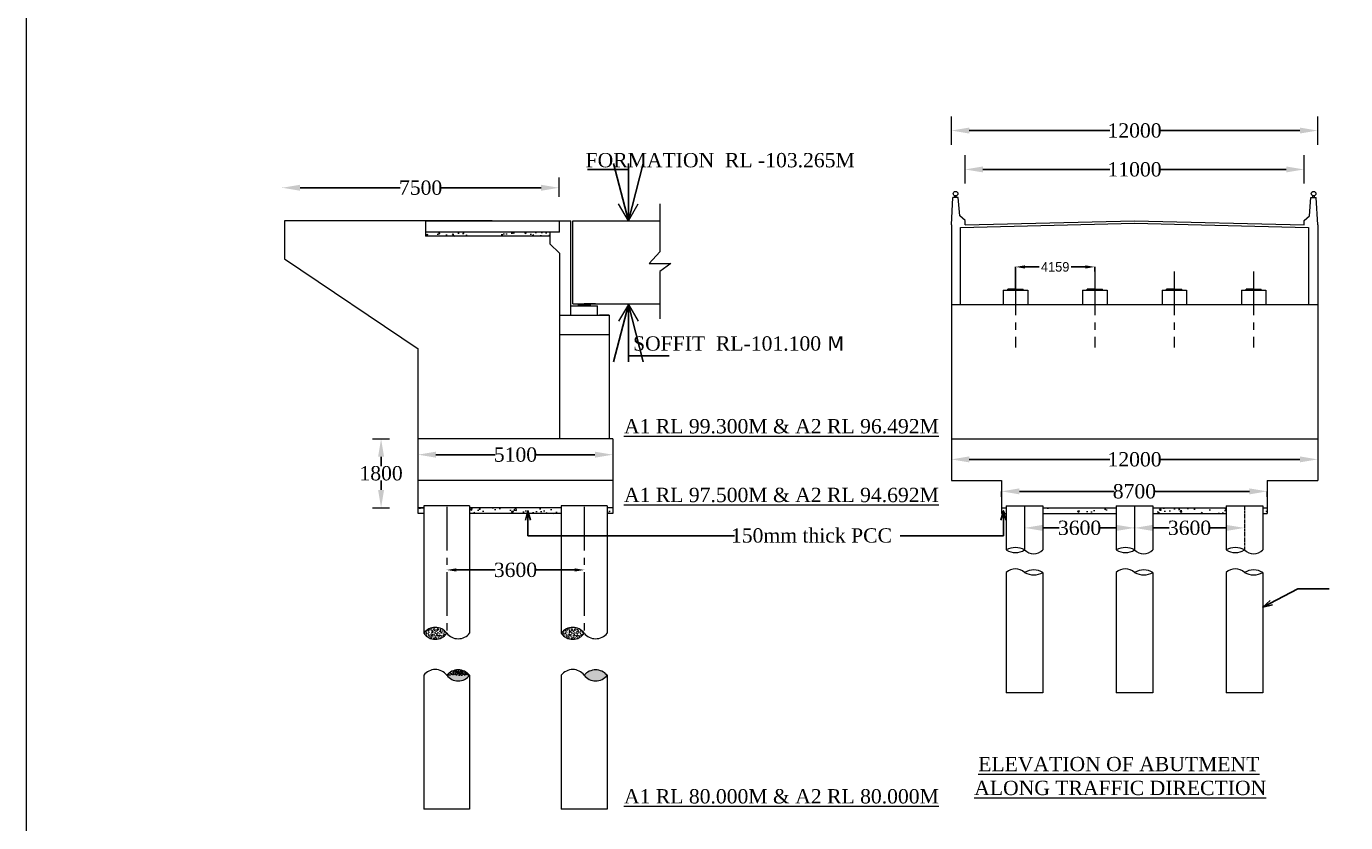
# Model space of a CAD drawing. Header units: millimetres. Extents: x -20950785 to 389010297, y -11535949 to 14056629.
# Tile 92 of 256: x 9974237 to 10043337, y -1575324 to -1533621. Entities that reach past the tile are written whole.
import ezdxf

# ---------------------------------------------------------------- set-up
doc = ezdxf.new("R2010")
doc.units = ezdxf.units.MM
doc.header["$LTSCALE"] = 60
doc.header["$MEASUREMENT"] = 0
doc.linetypes.add('CENTER2', pattern=[28.575, 19.05, -3.175, 3.175, -3.175])
doc.linetypes.add('CENTERX2', pattern=[4, 2.5, -0.5, 0.5, -0.5])
doc.styles.add('style1', font='txt.shx', dxfattribs={"height": 1})
doc.dimstyles.get("Standard").update_dxf_attribs({"dimtxt": 400, "dimasz": 215, "dimexe": 0.18, "dimexo": 0.0625, "dimgap": 0.09, "dimtad": 0, "dimtih": 1, "dimtoh": 1, "dimdec": 0, "dimzin": 4, "dimdsep": 46, "dimtxsty": 'Standard', "dimblk": 'OPEN90', "dimcen": 0, "dimadec": 0, "dimazin": 1, "dimtfac": 1, "dimtdec": 0, "dimtix": 1, "dimtofl": 0, "dimtmove": 0, "dimatfit": 3, "dimldrblk": 'OPEN30', "dimfxl": 1, "dimtolj": 1, "dimtzin": 0, "dimarcsym": 0})
pattern_1 = [(50, (2015996.6, -426799.9), (1075.89027, -94.1282), [112.5, -1237.5]), (355, (2015996.6, -426799.9), (-208.127, 1128.2882), [90, -990]), (100.451444, (2016086.2, -426807.8), (867.76327, 1034.15999), [95.61029, -1051.71317]), (46.1842, (2015996.6, -426499.9), (1600.862, -248.27892), [168.75, -1856.25]), (96.635635, (2016130, -426520.6), (1401.99292, 1461.1779), [143.4155, -1577.57064]), (351.184164, (2015996.6, -426500), (1401.99292, 1461.1779), [135, -1485]), (21, (2016146.6, -426574.9), (895.36058, -603.92834), [112.5, -1237.5]), (326, (2016146.6, -426574.9), (364.973, 1087.72507), [90, -990]), (71.451445, (2016221.2, -426625.3), (1260.33357, 483.79673), [95.61029, -1051.71317]), (37.5, (2015996.56, -426799.93), (18.239783, 499.34078), [0, -978, 0, -1005, 0, -993.75]), (7.5, (2015996.56, -426799.9), (394.604306, 591.617568), [0, -573, 0, -955.5, 0, -378.75]), (327.5, (2015662.06, -426799.93), (800.733654, -33.832308), [0, -375, 0, -1170, 0, -1552.5]), (317.5, (2015512.06, -426799.9), (874.779254, 150.157473), [0, -487.5, 0, -777, 0, -1102.5])]
pattern_2 = [(50, (2011355.8, -878173.85), (215.1780548, -18.8256405), [22.5, -247.5]), (355, (2011355.8, -878173.85), (-41.6254, 225.65764), [18, -198]), (100.4514445, (2011373.73, -878175.42), (173.552654, 206.8319973), [19.1220576, -210.3426336]), (46.1842, (2011355.8, -878113.85), (320.172399, -49.655784), [33.75, -371.25]), (96.6356355, (2011382.48, -878118), (280.398584, 292.23558), [28.683103, -315.514128]), (351.184164, (2011355.8, -878113.85), (280.398584, 292.23558), [27, -297]), (21, (2011385.8, -878128.85), (179.0721156, -120.7856672), [22.5, -247.5]), (326, (2011385.8, -878128.85), (72.9945996, 217.5450135), [18, -198]), (71.4514447, (2011400.72, -878138.91), (252.066713, 96.759346), [19.122057, -210.3426336]), (37.5, (2011355.8, -878173.85), (3.6479566, 99.86815615), [0, -195.6, 0, -201, 0, -198.75]), (7.5, (2011355.8, -878173.85), (78.9208612, 118.3235136), [0, -114.6, 0, -191.1, 0, -75.75]), (327.5, (2011288.9, -878173.85), (160.14673085, -6.7664615), [0, -75, 0, -234, 0, -310.5]), (317.5, (2011258.9, -878173.85), (174.9558508, 30.0314947), [0, -97.5, 0, -155.4, 0, -220.5])]

# ---------------------------------------------------------------- blocks, each defined once
blk = doc.blocks.new('*D431')
at = {"color": 0, "linetype": 'Continuous', "lineweight": -2, "transparency": 16777216}
for p, q in [((9987639, -1542073), (9987639, -1542073)), ((9988574, -1542073), (9993820, -1542073)), ((10001200, -1542073), (9995954, -1542073)), ((10002135, -1542073), (10002135, -1542073))]:
    blk.add_line(p, q, dxfattribs=at)
at = {"color": 0, "linetype": 'Continuous', "lineweight": 9, "transparency": 16777216}
for points in [[(9988574, -1541917), (9988574, -1542229), (9987639, -1542073)], [(10001200, -1541917), (10001200, -1542229), (10002135, -1542073)]]:
    blk.add_solid(points, dxfattribs=at)
at = {"layer": 'Defpoints', "color": 0, "linetype": 'Continuous', "lineweight": 9, "transparency": 16777216}
for p in [(9987639, -1542073), (10002135, -1542073), (10002135, -1542073)]:
    blk.add_point(p, dxfattribs=at)
at = {"color": 0, "linetype": 'Continuous', "lineweight": 9, "transparency": 16777216, "insert": (9994887, -1542073), "char_height": 500, "attachment_point": 5}
blk.add_mtext('\\A1;{\\fTimes New Roman|b0|i0|c0|p18;\\H1.5x;7500}', dxfattribs=at)
blk = doc.blocks.new('*D440')
at = {"color": 0, "linetype": 'Continuous', "lineweight": -2, "transparency": 16777216}
for p, q in [((10023405, -1541114), (10023405, -1541113)), ((10024340, -1541114), (10030983, -1541114)), ((10040225, -1541114), (10033582, -1541114)), ((10041160, -1541114), (10041160, -1541113))]:
    blk.add_line(p, q, dxfattribs=at)
at = {"color": 0, "linetype": 'Continuous', "lineweight": 9, "transparency": 16777216}
for points in [[(10024340, -1540958), (10024340, -1541269), (10023405, -1541114)], [(10040225, -1540958), (10040225, -1541269), (10041160, -1541114)]]:
    blk.add_solid(points, dxfattribs=at)
at = {"layer": 'Defpoints', "color": 0, "linetype": 'Continuous', "lineweight": 9, "transparency": 16777216}
for p in [(10023405, -1541114), (10041160, -1541114), (10041160, -1541114)]:
    blk.add_point(p, dxfattribs=at)
at = {"color": 0, "linetype": 'Continuous', "lineweight": 9, "transparency": 16777216, "insert": (10032282, -1541114), "char_height": 500, "attachment_point": 5}
blk.add_mtext('\\A1;{\\fTimes New Roman|b0|i0|c0|p18;\\H1.5x;11000}', dxfattribs=at)
blk = doc.blocks.new('*D441')
at = {"color": 0, "linetype": 'Continuous', "lineweight": -2, "transparency": 16777216}
for p, q in [((10022685, -1539077), (10022685, -1539077)), ((10023620, -1539077), (10030983, -1539077)), ((10040945, -1539077), (10033582, -1539077)), ((10041880, -1539077), (10041880, -1539077))]:
    blk.add_line(p, q, dxfattribs=at)
at = {"color": 0, "linetype": 'Continuous', "lineweight": 9, "transparency": 16777216}
for points in [[(10023620, -1538922), (10023620, -1539233), (10022685, -1539077)], [(10040945, -1538922), (10040945, -1539233), (10041880, -1539077)]]:
    blk.add_solid(points, dxfattribs=at)
at = {"layer": 'Defpoints', "color": 0, "linetype": 'Continuous', "lineweight": 9, "transparency": 16777216}
for p in [(10022685, -1539077), (10041880, -1539077), (10041880, -1539077)]:
    blk.add_point(p, dxfattribs=at)
at = {"color": 0, "linetype": 'Continuous', "lineweight": 9, "transparency": 16777216, "insert": (10032282, -1539077), "char_height": 500, "attachment_point": 5}
blk.add_mtext('\\A1;{\\fTimes New Roman|b0|i0|c0|p18;\\H1.5x;12000}', dxfattribs=at)
blk = doc.blocks.new('*D465')
at = {"color": 0, "linetype": 'Continuous', "lineweight": -2, "transparency": 16777216}
for p, q in [((9992816, -1555231), (9992816, -1555231)), ((9992816, -1556166), (9992816, -1556650)), ((9992816, -1557896), (9992816, -1557413)), ((9992816, -1558831), (9992816, -1558831))]:
    blk.add_line(p, q, dxfattribs=at)
at = {"color": 0, "linetype": 'Continuous', "lineweight": 9, "transparency": 16777216}
for points in [[(9992660, -1556166), (9992972, -1556166), (9992816, -1555231)], [(9992660, -1557896), (9992972, -1557896), (9992816, -1558831)]]:
    blk.add_solid(points, dxfattribs=at)
at = {"layer": 'Defpoints', "color": 0, "linetype": 'Continuous', "lineweight": 9, "transparency": 16777216}
for p in [(9992816, -1555231), (9992816, -1558831), (9992816, -1558831)]:
    blk.add_point(p, dxfattribs=at)
at = {"color": 0, "linetype": 'Continuous', "lineweight": 9, "transparency": 16777216, "insert": (9992816, -1557031), "char_height": 500, "attachment_point": 5}
blk.add_mtext('\\A1;{\\fTimes New Roman|b0|i0|c0|p18;\\H1.5x;1800}', dxfattribs=at)
blk = doc.blocks.new('*D468')
at = {"color": 0, "linetype": 'ByBlock', "lineweight": -2, "ltscale": 2, "transparency": 16777216}
for p, q in [((9996255, -1562090), (9996255, -1562090)), ((9996755, -1562090), (9998790, -1562090)), ((10002955, -1562090), (10000920, -1562090)), ((10003455, -1562090), (10003455, -1562090))]:
    blk.add_line(p, q, dxfattribs=at)
at = {"color": 0, "linetype": 'ByBlock', "lineweight": 9, "ltscale": 2, "transparency": 16777216}
for points in [[(9996755, -1562007), (9996755, -1562174), (9996255, -1562090)], [(10002955, -1562007), (10002955, -1562174), (10003455, -1562090)]]:
    blk.add_solid(points, dxfattribs=at)
at = {"layer": 'Defpoints', "color": 0, "linetype": 'ByBlock', "lineweight": 9, "ltscale": 2, "transparency": 16777216}
for p in [(9996255, -1562090), (10003455, -1562090), (10003455, -1562090)]:
    blk.add_point(p, dxfattribs=at)
at = {"color": 0, "linetype": 'ByBlock', "lineweight": 9, "ltscale": 2, "transparency": 16777216, "insert": (9999855, -1562090), "char_height": 500, "attachment_point": 5}
blk.add_mtext('\\A1;{\\fTimes New Roman|b0|i0|c0|p18;\\H1.5x;3600}', dxfattribs=at)
blk = doc.blocks.new('*D469')
at = {"color": 0, "linetype": 'Continuous', "lineweight": -2, "transparency": 16777216}
for p, q in [((9994755, -1556053), (9994755, -1556053)), ((9995690, -1556053), (9998794, -1556053)), ((10004020, -1556053), (10000916, -1556053)), ((10004955, -1556053), (10004955, -1556053))]:
    blk.add_line(p, q, dxfattribs=at)
at = {"color": 0, "linetype": 'Continuous', "lineweight": 9, "transparency": 16777216}
for points in [[(9995690, -1555897), (9995690, -1556209), (9994755, -1556053)], [(10004020, -1555897), (10004020, -1556209), (10004955, -1556053)]]:
    blk.add_solid(points, dxfattribs=at)
at = {"layer": 'Defpoints', "color": 0, "linetype": 'Continuous', "lineweight": 9, "transparency": 16777216}
for p in [(9994755, -1556053), (10004955, -1556053), (10004955, -1556053)]:
    blk.add_point(p, dxfattribs=at)
at = {"color": 0, "linetype": 'Continuous', "lineweight": 9, "transparency": 16777216, "insert": (9999855, -1556053), "char_height": 500, "attachment_point": 5}
blk.add_mtext('\\A1;{\\fTimes New Roman|b0|i0|c0|p18;\\H1.5x;5100}', dxfattribs=at)
blk = doc.blocks.new('*D470')
at = {"color": 0, "linetype": 'Continuous', "lineweight": -2, "transparency": 16777216}
for p, q in [((10022685, -1556300), (10022685, -1556300)), ((10023620, -1556300), (10030983, -1556300)), ((10040945, -1556300), (10033582, -1556300)), ((10041880, -1556300), (10041880, -1556300))]:
    blk.add_line(p, q, dxfattribs=at)
at = {"color": 0, "linetype": 'Continuous', "lineweight": 9, "transparency": 16777216}
for points in [[(10023620, -1556144), (10023620, -1556456), (10022685, -1556300)], [(10040945, -1556144), (10040945, -1556456), (10041880, -1556300)]]:
    blk.add_solid(points, dxfattribs=at)
at = {"layer": 'Defpoints', "color": 0, "linetype": 'Continuous', "lineweight": 9, "transparency": 16777216}
for p in [(10022685, -1556300), (10041880, -1556300), (10041880, -1556300)]:
    blk.add_point(p, dxfattribs=at)
at = {"color": 0, "linetype": 'Continuous', "lineweight": 9, "transparency": 16777216, "insert": (10032282, -1556300), "char_height": 500, "attachment_point": 5}
blk.add_mtext('\\A1;{\\fTimes New Roman|b0|i0|c0|p18;\\H1.5x;12000}', dxfattribs=at)
blk = doc.blocks.new('*D471')
at = {"color": 0, "linetype": 'Continuous', "lineweight": -2, "transparency": 16777216}
for p, q in [((10025317, -1558267), (10025317, -1557975)), ((10026252, -1557975), (10031221, -1557975)), ((10038298, -1557975), (10033329, -1557975)), ((10039233, -1558267), (10039233, -1557975))]:
    blk.add_line(p, q, dxfattribs=at)
at = {"color": 0, "linetype": 'Continuous', "lineweight": 9, "transparency": 16777216}
for points in [[(10026252, -1557819), (10026252, -1558131), (10025317, -1557975)], [(10038298, -1557819), (10038298, -1558131), (10039233, -1557975)]]:
    blk.add_solid(points, dxfattribs=at)
at = {"layer": 'Defpoints', "color": 0, "linetype": 'Continuous', "lineweight": 9, "transparency": 16777216}
for p in [(10039233, -1557975), (10025317, -1558267), (10039233, -1558267)]:
    blk.add_point(p, dxfattribs=at)
at = {"color": 0, "linetype": 'Continuous', "lineweight": 9, "transparency": 16777216, "insert": (10032275, -1557975), "char_height": 500, "attachment_point": 5}
blk.add_mtext('\\A1;{\\fTimes New Roman|b0|i0|c0|p18;\\H1.5x;8700}', dxfattribs=at)
blk = doc.blocks.new('*D472')
at = {"color": 0, "linetype": 'Continuous', "lineweight": -2, "transparency": 16777216}
for p, q in [((10026524, -1559888), (10026524, -1559888)), ((10027459, -1559888), (10028338, -1559888)), ((10031347, -1559888), (10030469, -1559888)), ((10032282, -1559888), (10032282, -1559888))]:
    blk.add_line(p, q, dxfattribs=at)
at = {"color": 0, "linetype": 'Continuous', "lineweight": 9, "transparency": 16777216}
for points in [[(10027459, -1559732), (10027459, -1560044), (10026524, -1559888)], [(10031347, -1559732), (10031347, -1560044), (10032282, -1559888)]]:
    blk.add_solid(points, dxfattribs=at)
at = {"layer": 'Defpoints', "color": 0, "linetype": 'Continuous', "lineweight": 9, "transparency": 16777216}
for p in [(10026524, -1559888), (10032282, -1559888), (10032282, -1559888)]:
    blk.add_point(p, dxfattribs=at)
at = {"color": 0, "linetype": 'Continuous', "lineweight": 9, "transparency": 16777216, "insert": (10029403, -1559888), "char_height": 500, "attachment_point": 5}
blk.add_mtext('\\A1;{\\fTimes New Roman|b0|i0|c0|p18;\\H1.5x;3600}', dxfattribs=at)
blk = doc.blocks.new('*D473')
at = {"color": 0, "linetype": 'Continuous', "lineweight": -2, "transparency": 16777216}
for p, q in [((10032282, -1559898), (10032282, -1559888)), ((10033217, -1559888), (10034096, -1559888)), ((10037106, -1559888), (10036227, -1559888)), ((10038041, -1559888), (10038041, -1559888))]:
    blk.add_line(p, q, dxfattribs=at)
at = {"color": 0, "linetype": 'Continuous', "lineweight": 9, "transparency": 16777216}
for points in [[(10033217, -1559732), (10033217, -1560044), (10032282, -1559888)], [(10037106, -1559732), (10037106, -1560044), (10038041, -1559888)]]:
    blk.add_solid(points, dxfattribs=at)
at = {"layer": 'Defpoints', "color": 0, "linetype": 'Continuous', "lineweight": 9, "transparency": 16777216}
for p in [(10032282, -1559898), (10038041, -1559888), (10038041, -1559888)]:
    blk.add_point(p, dxfattribs=at)
at = {"color": 0, "linetype": 'Continuous', "lineweight": 9, "transparency": 16777216, "insert": (10035162, -1559888), "char_height": 500, "attachment_point": 5}
blk.add_mtext('\\A1;{\\fTimes New Roman|b0|i0|c0|p18;\\H1.5x;3600}', dxfattribs=at)
blk = doc.blocks.new('*D476')
at = {"color": 0, "linetype": 'Continuous', "lineweight": -2, "ltscale": 2, "transparency": 16777216}
for p, q in [((10026044, -1546458), (10026044, -1546220)), ((10026544, -1546220), (10027290, -1546220)), ((10029703, -1546220), (10028957, -1546220)), ((10030203, -1546458), (10030203, -1546220))]:
    blk.add_line(p, q, dxfattribs=at)
at = {"color": 0, "linetype": 'Continuous', "lineweight": 9, "ltscale": 2, "transparency": 16777216}
for points in [[(10026544, -1546137), (10026544, -1546304), (10026044, -1546220)], [(10029703, -1546137), (10029703, -1546304), (10030203, -1546220)]]:
    blk.add_solid(points, dxfattribs=at)
at = {"layer": 'Defpoints', "color": 0, "linetype": 'Continuous', "lineweight": 9, "ltscale": 2, "transparency": 16777216}
for p in [(10030203, -1546220), (10026044, -1546458), (10030203, -1546458)]:
    blk.add_point(p, dxfattribs=at)
at = {"color": 0, "linetype": 'Continuous', "lineweight": 9, "ltscale": 2, "transparency": 16777216, "insert": (10028124, -1546220), "char_height": 500, "attachment_point": 5}
blk.add_mtext('\\A1;4159', dxfattribs=at)

msp = doc.modelspace()

# ---------------------------------------------------------------- hatches: boundary and pattern name
at = {"linetype": 'Continuous', "lineweight": 9}
h = msp.add_hatch(dxfattribs=at)
h.set_pattern_fill('AR-CONC', color=256, scale=100)
h.set_pattern_definition([(50, (7899352.87, -2975851.8), (717.26018, -62.75213), [75, -825]), (355, (7899352.9, -2975851.8), (-138.75133, 752.19213), [60, -660]), (100.451444, (7899412.64, -2975857), (578.50885, 689.44), [63.7402, -701.14211]), (46.1842, (7899352.9, -2975651.8), (1067.24133, -165.51928), [112.5, -1237.5]), (96.635635, (7899441.8, -2975665.6), (934.66195, 974.1186), [95.61034, -1051.71376]), (351.184164, (7899352.9, -2975651.8), (934.66195, 974.1186), [90, -990]), (21, (7899452.87, -2975701.8), (596.90705, -402.61889), [75, -825]), (326, (7899452.9, -2975701.8), (243.31533, 725.15005), [60, -660]), (71.451445, (7899502.6, -2975735.3), (840.22238, 322.53115), [63.7402, -701.14211]), (37.5, (7899352.87, -2975851.78), (12.159855, 332.893854), [0, -652, 0, -670, 0, -662.5]), (7.5, (7899352.87, -2975851.78), (263.069537, 394.41171), [0, -382, 0, -637, 0, -252.5]), (327.5, (7899129.87, -2975851.78), (533.822436, -22.554872), [0, -250, 0, -780, 0, -1035]), (317.5, (7899029.87, -2975851.78), (583.18617, 100.10498), [0, -325, 0, -518, 0, -735])])
h.paths.add_polyline_path([(10001655, -1544601.5), (10001655, -1544401.5), (9995135, -1544401.5), (9995135, -1544601.5)])
h = msp.add_hatch(color=256, dxfattribs=at)
h.dxf.hatch_style = 1
h.paths.add_polyline_path([(10026044.31, -1547444.89), (10026044.31, -1547382.51), (10025644.43, -1547382.51), (10025644.43, -1547444.89)])
h.paths.add_polyline_path([(10026044.31, -1547444.89), (10026444.19, -1547444.89), (10026444.19, -1547382.51), (10026044.31, -1547382.51)])
h = msp.add_hatch(color=256, dxfattribs=at)
h.dxf.hatch_style = 1
h.paths.add_polyline_path([(10030203.05, -1547444.89), (10030203.05, -1547382.51), (10029803.17, -1547382.51), (10029803.17, -1547444.89)])
h.paths.add_polyline_path([(10030203.05, -1547444.89), (10030602.93, -1547444.89), (10030602.93, -1547382.51), (10030203.05, -1547382.51)])
h = msp.add_hatch(color=256, dxfattribs=at)
h.dxf.hatch_style = 1
h.paths.add_polyline_path([(10030203.05, -1547444.89), (10030203.05, -1547382.51), (10029803.17, -1547382.51), (10029803.17, -1547444.89)])
h.paths.add_polyline_path([(10030203.05, -1547444.89), (10030602.93, -1547444.89), (10030602.93, -1547382.51), (10030203.05, -1547382.51)])
h = msp.add_hatch(color=256, dxfattribs=at)
h.dxf.hatch_style = 1
h.paths.add_polyline_path([(10034361.8, -1547444.89), (10034361.8, -1547382.51), (10033961.92, -1547382.51), (10033961.92, -1547444.89)])
h.paths.add_polyline_path([(10034361.8, -1547444.89), (10034761.67, -1547444.89), (10034761.67, -1547382.51), (10034361.8, -1547382.51)])
h = msp.add_hatch(color=256, dxfattribs=at)
h.dxf.hatch_style = 1
h.paths.add_polyline_path([(10034361.8, -1547444.89), (10034361.8, -1547382.51), (10033961.92, -1547382.51), (10033961.92, -1547444.89)])
h.paths.add_polyline_path([(10034361.8, -1547444.89), (10034761.67, -1547444.89), (10034761.67, -1547382.51), (10034361.8, -1547382.51)])
h = msp.add_hatch(color=256, dxfattribs=at)
h.dxf.hatch_style = 1
h.paths.add_polyline_path([(10038520.54, -1547444.89), (10038520.54, -1547382.51), (10038120.66, -1547382.51), (10038120.66, -1547444.89)])
h.paths.add_polyline_path([(10038520.54, -1547444.89), (10038920.42, -1547444.89), (10038920.42, -1547382.51), (10038520.54, -1547382.51)])
h = msp.add_hatch(color=256, dxfattribs=at)
h.dxf.hatch_style = 1
h.paths.add_polyline_path([(10038520.54, -1547444.89), (10038520.54, -1547382.51), (10038120.66, -1547382.51), (10038120.66, -1547444.89)])
h.paths.add_polyline_path([(10038520.54, -1547444.89), (10038920.42, -1547444.89), (10038920.42, -1547382.51), (10038520.54, -1547382.51)])
h = msp.add_hatch(color=256, dxfattribs=at)
h.dxf.hatch_style = 1
h.paths.add_polyline_path([(10003775, -1548151.5), (10003135, -1548151.5), (10003135, -1548255.38), (10003775, -1548255.38)])
h = msp.add_hatch(color=256, dxfattribs=at)
h.dxf.hatch_style = 1
h.paths.add_polyline_path([(10003775, -1548151.62), (10003135, -1548151.62), (10003135, -1548255.5), (10003775, -1548255.5)])
at = {"linetype": 'Continuous', "lineweight": 9, "ltscale": 2}
h = msp.add_hatch(dxfattribs=at)
h.set_pattern_fill('AR-CONC', color=256, scale=150)
h.set_pattern_definition(pattern_1)
h.paths.add_polyline_path([(9995055, -1558831.08), (9994755, -1558831.08), (9994755, -1559131.08), (9995055, -1559131.08)])
h.paths.add_polyline_path([(10002255, -1558831.08), (9997455, -1558831.08), (9997455, -1559131.08), (10002255, -1559131.08)])
h.paths.add_polyline_path([(10004955, -1558831.08), (10004655, -1558831.08), (10004655, -1559131.08), (10004955, -1559131.08)])
h = msp.add_hatch(dxfattribs=at)
h.set_pattern_fill('AR-CONC', color=256, scale=150)
h.set_pattern_definition(pattern_1)
h.paths.add_polyline_path([(10025564.46, -1558831.08), (10025317.12, -1558831.08), (10025317.12, -1559131.08), (10025564.46, -1559131.08)])
h.paths.add_polyline_path([(10031322.71, -1558831.08), (10027483.88, -1558831.08), (10027483.88, -1559131.08), (10031322.71, -1559131.08)])
h.paths.add_polyline_path([(10037080.97, -1558831.08), (10033242.13, -1558831.08), (10033242.13, -1559131.08), (10037080.97, -1559131.08)])
h.paths.add_polyline_path([(10039232.91, -1558831.08), (10039000.39, -1558831.08), (10039000.39, -1559131.08), (10039232.91, -1559131.08)])
h = msp.add_hatch(dxfattribs=at)
h.set_pattern_fill('AR-CONC', color=256, scale=30)
h.set_pattern_definition([(50, (2011355.8, -878528.04), (215.1780548, -18.8256405), [22.5, -247.5]), (355, (2011355.8, -878528.04), (-41.6254, 225.65764), [18, -198]), (100.4514445, (2011373.73, -878529.6), (173.552654, 206.8319973), [19.1220576, -210.3426336]), (46.1842, (2011355.8, -878468.04), (320.172399, -49.655784), [33.75, -371.25]), (96.6356355, (2011382.48, -878472.18), (280.398584, 292.23558), [28.683103, -315.514128]), (351.184164, (2011355.8, -878468.04), (280.398584, 292.23558), [27, -297]), (21, (2011385.8, -878483.04), (179.0721156, -120.7856672), [22.5, -247.5]), (326, (2011385.8, -878483.04), (72.9945996, 217.5450135), [18, -198]), (71.4514447, (2011400.72, -878493.1), (252.066713, 96.759346), [19.122057, -210.3426336]), (37.5, (2011355.8, -878528.04), (3.6479566, 99.86815615), [0, -195.6, 0, -201, 0, -198.75]), (7.5, (2011355.8, -878528.04), (78.9208612, 118.3235136), [0, -114.6, 0, -191.1, 0, -75.75]), (327.5, (2011288.9, -878528.04), (160.14673085, -6.7664615), [0, -75, 0, -234, 0, -310.5]), (317.5, (2011258.9, -878528.04), (174.9558508, 30.0314947), [0, -97.5, 0, -155.4, 0, -220.5])])
h.paths.add_polyline_path([(9995055, -1565399.53, 0.53769698), (9996255, -1565399.53, 0.50073898)])
h = msp.add_hatch(dxfattribs=at)
h.set_pattern_fill('AR-CONC', color=256, scale=30)
h.set_pattern_definition([(50, (2018555.8, -878528.04), (215.1780548, -18.8256405), [22.5, -247.5]), (355, (2018555.8, -878528.04), (-41.6254, 225.65764), [18, -198]), (100.4514445, (2018573.73, -878529.6), (173.552654, 206.8319973), [19.1220576, -210.3426336]), (46.1842, (2018555.8, -878468.04), (320.172399, -49.655784), [33.75, -371.25]), (96.6356355, (2018582.48, -878472.18), (280.398584, 292.23558), [28.683103, -315.514128]), (351.184164, (2018555.8, -878468.04), (280.398584, 292.23558), [27, -297]), (21, (2018585.8, -878483.04), (179.0721156, -120.7856672), [22.5, -247.5]), (326, (2018585.8, -878483.04), (72.9945996, 217.5450135), [18, -198]), (71.4514447, (2018600.72, -878493.1), (252.066713, 96.759346), [19.122057, -210.3426336]), (37.5, (2018555.8, -878528.04), (3.6479566, 99.86815615), [0, -195.6, 0, -201, 0, -198.75]), (7.5, (2018555.8, -878528.04), (78.9208612, 118.3235136), [0, -114.6, 0, -191.1, 0, -75.75]), (327.5, (2018488.9, -878528.04), (160.14673085, -6.7664615), [0, -75, 0, -234, 0, -310.5]), (317.5, (2018458.9, -878528.04), (174.9558508, 30.0314947), [0, -97.5, 0, -155.4, 0, -220.5])])
h.paths.add_polyline_path([(10002255, -1565399.53, 0.53769698), (10003455, -1565399.53, 0.50073898)])
h = msp.add_hatch(dxfattribs=at)
h.set_pattern_fill('AR-CONC', color=256, scale=30)
h.set_pattern_definition(pattern_2)
h.paths.add_polyline_path([(9996255, -1567607.14), (9997455, -1567607.14, 0.47173175)])
h = msp.add_hatch(dxfattribs=at)
h.set_pattern_fill('AR-CONC', color=256, scale=30)
h.set_pattern_definition(pattern_2)
h.paths.add_polyline_path([(9997455, -1567607.14, 0.47173175), (9996255, -1567607.14, 0.49165739)])
h.paths.add_polyline_path([(10003455, -1567607.14, 0.49165739), (10004655, -1567607.14, 0.47173175)])

# ---------------------------------------------------------------- linework, layer by layer
at = {"linetype": 'Continuous', "lineweight": 9}
for p, q in [((10022685.33, -1539817.03), (10022685.33, -1538337.88)), ((10041879.52, -1539817.03), (10041879.52, -1538337.88)), ((10023405.11, -1541853.18), (10023405.11, -1540374.02)), ((10041159.74, -1541853.18), (10041159.74, -1540374.02)), ((10002135, -1542555.7), (10002135, -1541536.29)), ((10005766.84, -1543801.59), (10005257.54, -1542923.02)), ((10005766.84, -1543801.59), (10006276.13, -1542923.02)), ((10007418.53, -1542921.23), (10007418.53, -1545429.81)), ((10022685.33, -1544023.53), (10022765.3, -1542583.96)), ((10023045.22, -1542583.96), (10022765.3, -1542583.96)), ((10022865.27, -1542583.96), (10022865.27, -1542497.21)), ((10022945.25, -1542583.96), (10022945.25, -1542497.21)), ((10023125.19, -1543543.67), (10023045.22, -1542583.96)), ((10041439.65, -1543543.67), (10041519.63, -1542583.96)), ((10041519.63, -1542583.96), (10041799.55, -1542583.96)), ((10041619.6, -1542583.96), (10041619.6, -1542497.21)), ((10041699.58, -1542583.96), (10041699.58, -1542497.21)), ((10041879.52, -1544023.53), (10041799.55, -1542583.96)), ((10023405.11, -1543783.6), (10023125.19, -1543543.67)), ((10041159.74, -1543783.6), (10041439.65, -1543543.67)), ((9994855, -1543801.5), (9987755, -1543801.5)), ((9987755, -1543801.5), (9987755, -1545801.5)), ((9998635, -1543801.5), (9990635, -1543801.5)), ((9995135, -1543801.5), (10002135, -1543801.5)), ((9995135, -1543801.5), (9995135, -1544601.5)), ((10002135, -1543801.5), (10002135, -1544401.5)), ((10002135, -1543801.62), (10002135, -1544401.62)), ((10002155, -1544401.5), (10002155, -1543801.5)), ((10002155, -1543801.5), (10002755, -1543801.5)), ((10002155, -1544401.62), (10002155, -1543801.62)), ((10002155, -1543801.62), (10002755, -1543801.62)), ((10002755, -1548051.38), (10002755, -1543801.5)), ((10002755, -1548251.5), (10002755, -1543801.62)), ((10002855, -1547951.5), (10002855, -1543801.5)), ((10002855, -1543801.62), (10007418.53, -1543801.56)), ((10002855, -1548151.5), (10002855, -1543801.62)), ((10022685.33, -1544023.53), (10022685.33, -1557403.01)), ((10023405.11, -1544023.53), (10023405.11, -1543783.6)), ((10041159.74, -1544023.53), (10041159.74, -1543783.6)), ((10041879.52, -1544023.53), (10041879.52, -1557403.01)), ((10002155, -1544401.5), (9995135, -1544401.5)), ((10001655, -1544601.5), (9995135, -1544601.5)), ((10001655, -1544401.5), (10001655, -1545001.5)), ((10001655, -1544401.62), (10001655, -1545001.62)), ((10001655, -1545001.5), (10002155, -1545501.5)), ((10001655, -1545001.62), (10002155, -1545501.62)), ((10002155, -1545501.5), (10002155, -1548551.38)), ((10002155, -1545501.62), (10002155, -1548551.5)), ((10007418.53, -1545429.81), (10006852.93, -1546046.94)), ((9987755, -1545801.5), (9994755, -1550507.8)), ((10006852.93, -1546046.94), (10007994.63, -1546046.94)), ((10007994.63, -1546046.94), (10007418.53, -1546450.66)), ((10007418.53, -1546450.66), (10007418.53, -1548940.68)), ((10025644.43, -1547444.89), (10025644.43, -1547382.51)), ((10026044.31, -1547382.51), (10025644.43, -1547382.51)), ((10025644.43, -1547382.51), (10026444.19, -1547382.51)), ((10026444.19, -1547444.89), (10026444.19, -1547382.51)), ((10029803.17, -1547444.89), (10029803.17, -1547382.51)), ((10029803.17, -1547444.89), (10029803.17, -1547382.51)), ((10030203.05, -1547382.51), (10029803.17, -1547382.51)), ((10029803.17, -1547382.51), (10030602.93, -1547382.51)), ((10030602.93, -1547444.89), (10030602.93, -1547382.51)), ((10030602.93, -1547444.89), (10030602.93, -1547382.51)), ((10033961.92, -1547444.89), (10033961.92, -1547382.51)), ((10033961.92, -1547444.89), (10033961.92, -1547382.51)), ((10034361.8, -1547382.51), (10033961.92, -1547382.51)), ((10033961.92, -1547382.51), (10034761.67, -1547382.51)), ((10034761.67, -1547444.89), (10034761.67, -1547382.51)), ((10034761.67, -1547444.89), (10034761.67, -1547382.51)), ((10038120.66, -1547444.89), (10038120.66, -1547382.51)), ((10038120.66, -1547444.89), (10038120.66, -1547382.51)), ((10038520.54, -1547382.51), (10038120.66, -1547382.51)), ((10038120.66, -1547382.51), (10038920.42, -1547382.51)), ((10038920.42, -1547444.89), (10038920.42, -1547382.51)), ((10038920.42, -1547444.89), (10038920.42, -1547382.51)), ((10002155, -1548015.5), (10002155, -1555231.08)), ((10002755, -1548251.38), (10003135, -1548251.38)), ((10002755, -1548751.38), (10002755, -1548251.38)), ((10002755, -1548251.5), (10003135, -1548251.5)), ((10002755, -1548751.5), (10002755, -1548251.5)), ((10002855, -1548151.5), (10007418.53, -1548151.5)), ((10003135, -1548151.38), (10003135, -1548255.38)), ((10003135, -1548151.5), (10003135, -1548255.5)), ((10003135, -1548255.38), (10003775, -1548255.38)), ((10003135, -1548255.5), (10003775, -1548255.5)), ((10003305, -1548255.38), (10003775, -1548255.38)), ((10003305, -1548255.5), (10003775, -1548255.5)), ((10004055, -1548151.38), (10003455, -1548151.38)), ((10004055, -1548151.38), (10003455, -1548151.38)), ((10004055, -1548151.5), (10003455, -1548151.5)), ((10004055, -1548151.5), (10003455, -1548151.5)), ((10003775, -1548151.38), (10003775, -1548255.38)), ((10003775, -1548151.5), (10003775, -1548255.5)), ((10003775, -1548251.38), (10004155, -1548251.38)), ((10003775, -1548251.5), (10004155, -1548251.5)), ((10004155, -1548751.38), (10004155, -1548251.38)), ((10004155, -1548751.5), (10004155, -1548251.5)), ((10005766.84, -1548189.57), (10005257.54, -1549068.14)), ((10005766.84, -1548189.57), (10006276.13, -1549068.14)), ((10022685.33, -1548182.27), (10041879.52, -1548182.27)), ((10002155, -1548551.38), (10002155, -1549551.38)), ((10002155, -1548751.38), (10004755, -1548751.38)), ((10002155, -1548751.5), (10004755, -1548751.5)), ((10002755, -1548751.38), (10003455, -1548751.38)), ((10003455, -1548751.38), (10004155, -1548751.38)), ((10004755, -1548751.38), (10004255, -1548751.38)), ((10004755, -1548751.5), (10004255, -1548751.5)), ((10004755, -1548751.38), (10004755, -1555231.08)), ((10002155, -1549751.5), (10004755, -1549751.5)), ((9994755, -1557641.08), (9994755, -1550507.8)), ((9992374.1, -1555231.08), (9993258.33, -1555231.08)), ((9994755, -1559131.08), (9994755, -1555231.08)), ((10004955, -1555231.08), (9994755, -1555231.08)), ((10004955, -1555231.08), (10004955, -1559131.08)), ((10022677.92, -1555231.08), (10041872.11, -1555231.08)), ((10022685.33, -1555231.08), (10041879.52, -1555231.08)), ((10022685.33, -1557403.01), (10025317.12, -1557403.01)), ((10025317.12, -1557403.01), (10025317.12, -1559131.08)), ((10039232.91, -1557403.01), (10039232.91, -1559131.08)), ((10039232.91, -1557403.01), (10041879.52, -1557403.01)), ((9992374.1, -1558831.08), (9993258.33, -1558831.08)), ((9995055, -1558831.08), (9994755, -1558831.08)), ((9994755, -1558831.08), (9995055, -1558831.08)), ((9997455, -1558731.08), (9995055, -1558731.08)), ((9995055, -1558731.08), (9995055, -1565399.53)), ((9997455, -1558731.08), (9997455, -1565399.53)), ((10002255, -1558831.08), (9997455, -1558831.08)), ((10004655, -1558731.08), (10002255, -1558731.08)), ((10002255, -1558731.08), (10002255, -1565399.53)), ((10004655, -1558731.08), (10004655, -1565399.53)), ((10004955, -1558831.08), (10004655, -1558831.08)), ((10004955, -1558831.08), (10004655, -1558831.08)), ((10025317.12, -1558831.08), (10025564.46, -1558831.08)), ((10025564.46, -1558731.1), (10025564.46, -1561044.83)), ((10025564.46, -1558731.1), (10027483.88, -1558731.1)), ((10027483.88, -1558731.1), (10027483.88, -1561044.83)), ((10027483.88, -1558831.08), (10031322.71, -1558831.08)), ((10031322.71, -1558731.1), (10031322.71, -1561044.83)), ((10031322.71, -1558731.1), (10033242.13, -1558731.1)), ((10033242.13, -1558731.1), (10033242.13, -1561044.83)), ((10033242.13, -1558831.08), (10037080.97, -1558831.08)), ((10037080.97, -1558731.1), (10037080.97, -1561044.83)), ((10037080.97, -1558731.1), (10039000.39, -1558731.1)), ((10039000.39, -1558731.1), (10039000.39, -1561044.83)), ((10039000.39, -1558831.08), (10039232.91, -1558831.08)), ((9995055, -1559131.08), (9994755, -1559131.08)), ((10002255, -1559131.08), (9997455, -1559131.08)), ((10004955, -1559131.08), (10004655, -1559131.08)), ((10025317.12, -1559131.08), (10025564.46, -1559131.08)), ((10027483.88, -1559131.08), (10031322.71, -1559131.08)), ((10033242.13, -1559131.08), (10037080.97, -1559131.08)), ((10039000.39, -1559131.08), (10039232.91, -1559131.08)), ((10025564.46, -1562224.2), (10025564.46, -1568531.15)), ((10027483.88, -1562224.2), (10027483.88, -1568531.15)), ((10031322.71, -1562224.2), (10031322.71, -1568531.15)), ((10033242.13, -1562224.2), (10033242.13, -1568531.15)), ((10037080.97, -1562224.2), (10037080.97, -1568531.15)), ((10039000.39, -1562224.2), (10039000.39, -1568531.15)), ((9995055, -1567607.14), (9995055, -1574614.34)), ((9997455, -1567607.14), (9997455, -1574614.34)), ((10002255, -1567607.14), (10002255, -1574614.34)), ((10004655, -1567607.14), (10004655, -1574614.34)), ((10027483.88, -1568531.15), (10025564.46, -1568531.15)), ((10027483.88, -1568531.15), (10025564.46, -1568531.15)), ((10033242.13, -1568531.15), (10031322.71, -1568531.15)), ((10033242.13, -1568531.15), (10031322.71, -1568531.15)), ((10039000.39, -1568531.15), (10037080.97, -1568531.15)), ((10039000.39, -1568531.15), (10037080.97, -1568531.15)), ((9997455, -1574614.34), (9995055, -1574614.34)), ((10004655, -1574614.34), (10002255, -1574614.34))]:
    msp.add_line(p, q, dxfattribs=at)
at = {"linetype": 'Continuous', "lineweight": 9, "ltscale": 2}
for p, q in [((10026044.31, -1547444.89), (10026044.31, -1546458.21)), ((10005766.84, -1548189.57), (10005257.54, -1549068.14)), ((10005766.84, -1548189.57), (10006276.13, -1549068.14)), ((10004955, -1557403.01), (9994755, -1557403.01))]:
    msp.add_line(p, q, dxfattribs=at)
at = {"linetype": 'CENTER2', "lineweight": 9, "ltscale": 2}
for p, q in [((10026044.31, -1546458.21), (10026044.31, -1550447.39)), ((10030203.05, -1546458.21), (10030203.05, -1550447.39)), ((10034361.8, -1546458.21), (10034361.8, -1550447.39)), ((10038520.54, -1546458.21), (10038520.54, -1550447.39)), ((9996255, -1558781.08), (9996255, -1565399.53)), ((10003455, -1558781.08), (10003455, -1565399.53)), ((10026524.17, -1558731.1), (10026524.17, -1561044.83)), ((10032282.42, -1558731.1), (10032282.42, -1561044.83))]:
    msp.add_line(p, q, dxfattribs=at)
at = {"linetype": 'Continuous', "lineweight": 9, "ltscale": 5000}
for p, q in [((10025404.5, -1547444.89), (10026684.12, -1547444.89)), ((10025644.43, -1547382.51), (10026444.19, -1547382.51)), ((10029563.25, -1547444.89), (10030842.86, -1547444.89)), ((10029803.17, -1547382.51), (10030602.93, -1547382.51)), ((10029803.17, -1547382.51), (10030602.93, -1547382.51)), ((10033721.99, -1547444.89), (10035001.6, -1547444.89)), ((10033961.92, -1547382.51), (10034761.67, -1547382.51)), ((10033961.92, -1547382.51), (10034761.67, -1547382.51)), ((10037880.73, -1547444.89), (10039160.34, -1547444.89)), ((10038120.66, -1547382.51), (10038920.42, -1547382.51)), ((10038120.66, -1547382.51), (10038920.42, -1547382.51))]:
    msp.add_line(p, q, dxfattribs=at)
at = {"linetype": 'Continuous', "lineweight": 9, "ltscale": 1000}
for p, q in [((10025404.5, -1547444.89), (10025404.5, -1548182.27)), ((10025404.5, -1547444.89), (10025404.5, -1548182.27)), ((10026684.12, -1547444.89), (10026684.12, -1548182.27)), ((10026684.12, -1547444.89), (10026684.12, -1548182.27)), ((10029563.25, -1547444.89), (10029563.25, -1548182.27)), ((10029563.25, -1547444.89), (10029563.25, -1548182.27)), ((10030842.86, -1547444.89), (10030842.86, -1548182.27)), ((10030842.86, -1547444.89), (10030842.86, -1548182.27)), ((10033721.99, -1547444.89), (10033721.99, -1548182.27)), ((10033721.99, -1547444.89), (10033721.99, -1548182.27)), ((10035001.6, -1547444.89), (10035001.6, -1548182.27)), ((10035001.6, -1547444.89), (10035001.6, -1548182.27)), ((10037880.73, -1547444.89), (10037880.73, -1548182.27)), ((10037880.73, -1547444.89), (10037880.73, -1548182.27)), ((10039160.34, -1547444.89), (10039160.34, -1548182.27)), ((10039160.34, -1547444.89), (10039160.34, -1548182.27))]:
    msp.add_line(p, q, dxfattribs=at)
at = {"linetype": 'CENTERX2', "lineweight": 9}
msp.add_line((10038040.68, -1558731.1), (10038040.68, -1561044.83), dxfattribs=at)
at = {"color": 7, "linetype": 'Continuous', "lineweight": 9, "ltscale": 2}
msp.add_lwpolyline([(9974237.13, -1430738.8), (10309194.33, -1430738.8), (10309194.33, -1657832.19), (9974237.13, -1657832.19)], close=True, dxfattribs=at)
at = {"linetype": 'Continuous', "lineweight": 9}
for points in [[(10023165.18, -1548182.27), (10023165.18, -1544149.53), (10032282.42, -1543921.6), (10041399.67, -1544149.53), (10041399.67, -1548182.27)], [(10023405.11, -1544023.53), (10032282.42, -1543801.59), (10041159.74, -1544023.53)]]:
    msp.add_lwpolyline(points, dxfattribs=at)
for centre in [(10022905.26, -1542382.58), (10041659.59, -1542382.58)]:
    msp.add_circle(centre, 121.41, dxfattribs=at)
for centre, radius, start, end in [((10026044.31, -1561929.61), 1006.53, 61.5272244, 118.4727756), ((10031802.57, -1561929.61), 1006.53, 61.5272244, 118.4727756), ((10037560.83, -1561929.61), 1006.53, 61.5272244, 118.4727756), ((10026044.31, -1560238.41), 938.39, 239.2456058, 300.7543942), ((10027004.02, -1560544.62), 693.16, 226.1894974, 313.8105026), ((10031802.57, -1560238.41), 938.39, 239.2456058, 300.7543942), ((10032762.28, -1560544.62), 693.16, 226.1894974, 313.8105026), ((10037560.83, -1560238.41), 938.39, 239.2456058, 300.7543942), ((10038520.54, -1560544.62), 693.16, 226.1894974, 313.8105026), ((10026044.31, -1562724.4), 693.16, 46.1894974, 133.8105026), ((10027004.02, -1563030.62), 938.39, 59.2456058, 120.7543942), ((10027004.02, -1561339.41), 1006.53, 241.5272244, 298.4727756), ((10031802.57, -1562724.4), 693.16, 46.1894974, 133.8105026), ((10032762.28, -1563030.62), 938.39, 59.2456058, 120.7543942), ((10032762.28, -1561339.41), 1006.53, 241.5272244, 298.4727756), ((10037560.83, -1562724.4), 693.16, 46.1894974, 133.8105026), ((10038520.54, -1563030.62), 938.39, 59.2456058, 120.7543942), ((10038520.54, -1561339.41), 1006.53, 241.5272244, 298.4727756), ((9995655, -1565002.91), 719.24, 213.4664291, 326.5335709), ((10002855, -1565002.91), 719.24, 213.4664291, 326.5335709)]:
    msp.add_arc(centre, radius, start, end, dxfattribs=at)
at = {"linetype": 'Continuous', "lineweight": 9, "ltscale": 2}
for centre, radius, start, end in [((9995655, -1565848.43), 749.34, 36.8021731, 143.1978269), ((9995655, -1565848.43), 749.34, 36.8021731, 143.1978269), ((10002855, -1565848.43), 749.34, 36.8021731, 143.1978269), ((10002855, -1565848.43), 749.34, 36.8021731, 143.1978269), ((9996855, -1564936.85), 757.68, 217.6372413, 322.3627587), ((10004055, -1564936.85), 757.68, 217.6372413, 322.3627587), ((9995655, -1568056.03), 749.34, 36.8021731, 143.1978269), ((9995655, -1568056.03), 749.34, 36.8021731, 143.1978269), ((9996855, -1568101.57), 777.47, 39.4905206, 140.5094794), ((9996855, -1567144.45), 757.68, 217.6372413, 322.3627587), ((10002855, -1568056.03), 749.34, 36.8021731, 143.1978269), ((10002855, -1568056.03), 749.34, 36.8021731, 143.1978269), ((10004055, -1568101.57), 777.47, 39.4905206, 140.5094794), ((10004055, -1567144.45), 757.68, 217.6372413, 322.3627587)]:
    msp.add_arc(centre, radius, start, end, dxfattribs=at)

# ---------------------------------------------------------------- texts
at = {"linetype": 'Continuous', "lineweight": 9, "char_height": 750, "attachment_point": 1}
for s, insert in [('{\\fTimes New Roman|b0|i0|c0|p18;FORMATION  RL -103.265M}', (10003527.52, -1540252.6)), ('{\\fTimes New Roman|b0|i0|c0|p18;SOFFIT  RL-101.100\\fVerdana|b0|i0|c0|p34; M}', (10006013.01, -1549853.9))]:
    msp.add_mtext(s, dxfattribs=dict(at, insert=insert))
at = {"linetype": 'Continuous', "lineweight": 9, "char_height": 750}
for s, insert, width, attachment_point in [('{\\fTimes New Roman|b0|i0|c0|p18;\\L A1 RL 99.300M & A2 RL 96.492M}', (10005256.33, -1554187.09), 16714.4026, 1), ('{\\fTimes New Roman|b0|i0|c0|p18;\\L A1 RL 97.500M & A2 RL 94.692M}', (10005256.33, -1557787.09), 16714.4026, 1), ('{\\fTimes New Roman|b0|i0|c0|p18;150mm thick PCC}', (10019577.2, -1560289.08), 8975.6824, 6), ('{\\fTimes New Roman|b0|i0|c0|p18;\\L A1 RL 80.000M & A2 RL 80.000M}', (10005256.33, -1573570.35), 16714.4026, 1)]:
    msp.add_mtext(s, dxfattribs=dict(at, insert=insert, width=width, attachment_point=attachment_point))
at = {"linetype": 'Continuous', "lineweight": 9, "insert": (10023883.16, -1571881.02), "char_height": 480, "width": 22678.6984, "attachment_point": 1, "style": 'style1'}
msp.add_mtext('{\\fTimes New Roman|b0|i0|c0|p18;\\H1.1574x;\\L \\H1.35001x;ELEVATION OF ABUTMENT  \\PALONG TRAFFIC DIRECTION  }', dxfattribs=at)

# ---------------------------------------------------------------- dimensions: what is measured, and where the dimension line sits
at = {"linetype": 'Continuous', "lineweight": 9}
for base, p1, p2, text, picture, middle in [((10041879.52, -1539077.46), (10022685.33, -1539077.46), (10041879.52, -1539077.46), '{\\fTimes New Roman|b0|i0|c0|p18;\\H1.5x;12000}', '*D441', (10032282.42, -1539077.46)), ((10041159.74, -1541113.6), (10023405.11, -1541113.6), (10041159.74, -1541113.6), '{\\fTimes New Roman|b0|i0|c0|p18;\\H1.5x;11000}', '*D440', (10032282.42, -1541113.6)), ((10002135, -1542072.78), (9987638.98, -1542072.78), (10002135, -1542072.78), '{\\fTimes New Roman|b0|i0|c0|p18;\\H1.5x;7500}', '*D431', (9994886.99, -1542072.78)), ((10004955, -1556052.95), (9994755, -1556052.95), (10004955, -1556052.95), '{\\fTimes New Roman|b0|i0|c0|p18;\\H1.5x;5100}', '*D469', (9999855, -1556052.95)), ((10041879.52, -1556300), (10022685.33, -1556300), (10041879.52, -1556300), '{\\fTimes New Roman|b0|i0|c0|p18;\\H1.5x;12000}', '*D470', (10032282.42, -1556300)), ((10039232.91, -1557974.78), (10025317.12, -1558267.05), (10039232.91, -1558267.05), '{\\fTimes New Roman|b0|i0|c0|p18;\\H1.5x;8700}', '*D471', (10032275.02, -1557974.78)), ((10032282.42, -1559887.97), (10026524.17, -1559887.97), (10032282.42, -1559887.97), '{\\fTimes New Roman|b0|i0|c0|p18;\\H1.5x;3600}', '*D472', (10029403.3, -1559887.97)), ((10038040.68, -1559887.97), (10032282.42, -1559897.79), (10038040.68, -1559887.97), '{\\fTimes New Roman|b0|i0|c0|p18;\\H1.5x;3600}', '*D473', (10035161.55, -1559887.97))]:
    dim = msp.add_linear_dim(base=base, p1=p1, p2=p2, text=text, dimstyle='Standard', override={"dimtxt": 500, "dimasz": 935, "dimfxl": 300}, dxfattribs=at)
    dim.commit()
    dim.dimension.update_dxf_attribs({"geometry": picture, "text_midpoint": middle})
at = {"linetype": 'Continuous', "lineweight": 9, "ltscale": 2}
dim = msp.add_linear_dim(base=(10030203.05, -1546220.41), p1=(10026044.31, -1546458.21), p2=(10030203.05, -1546458.21), dimstyle='Standard', override={"dimtxt": 500, "dimasz": 500, "dimfxl": 300}, dxfattribs=at)
dim.commit()
dim.dimension.update_dxf_attribs({"geometry": '*D476', "text_midpoint": (10028123.68, -1546220.41)})
at = {"linetype": 'Continuous', "lineweight": 9}
dim = msp.add_linear_dim(base=(9992816.21, -1558831.08), p1=(9992816.21, -1555231.08), p2=(9992816.21, -1558831.08), angle=90, text='{\\fTimes New Roman|b0|i0|c0|p18;\\H1.5x;1800}', dimstyle='Standard', override={"dimtxt": 500, "dimasz": 935, "dimfxl": 300}, dxfattribs=at)
dim.commit()
dim.dimension.update_dxf_attribs({"geometry": '*D465', "text_midpoint": (9992816.21, -1557031.08)})
at = {"linetype": 'ByBlock', "lineweight": 9, "ltscale": 2}
dim = msp.add_linear_dim(base=(10003455, -1562090.31), p1=(9996255, -1562090.31), p2=(10003455, -1562090.31), text='{\\fTimes New Roman|b0|i0|c0|p18;\\H1.5x;3600}', dimstyle='Standard', override={"dimtxt": 500, "dimasz": 500, "dimfxl": 300}, dxfattribs=at)
dim.commit()
dim.dimension.update_dxf_attribs({"geometry": '*D468', "text_midpoint": (9999855, -1562090.31)})

# ---------------------------------------------------------------- leaders
at = {"linetype": 'Continuous', "lineweight": 9}
for points in [[(10005766.84, -1543801.59), (10005766.84, -1541118.81), (10003629.73, -1541118.81)], [(10005766.84, -1548189.57), (10005766.84, -1550872.34), (10007903.94, -1550872.34)]]:
    msp.add_leader(points, dimstyle='Standard', override={"dimtxt": 500, "dimasz": 3000, "dimfxl": 300}, dxfattribs=at)
at = {"linetype": 'Continuous', "lineweight": 9, "ltscale": 2}
for points in [[(10000507.09, -1558990.17), (10000507.09, -1560311.82), (10011335.26, -1560311.82)], [(10025412.57, -1558990.17), (10025412.57, -1560311.82), (10019998.48, -1560311.82)], [(10039000.39, -1564036.83), (10040828.74, -1563079.95), (10042474.88, -1563079.95)]]:
    msp.add_leader(points, dimstyle='Standard', override={"dimtxt": 500, "dimasz": 500, "dimfxl": 300}, dxfattribs=at)

doc.saveas('drawing.dxf')
